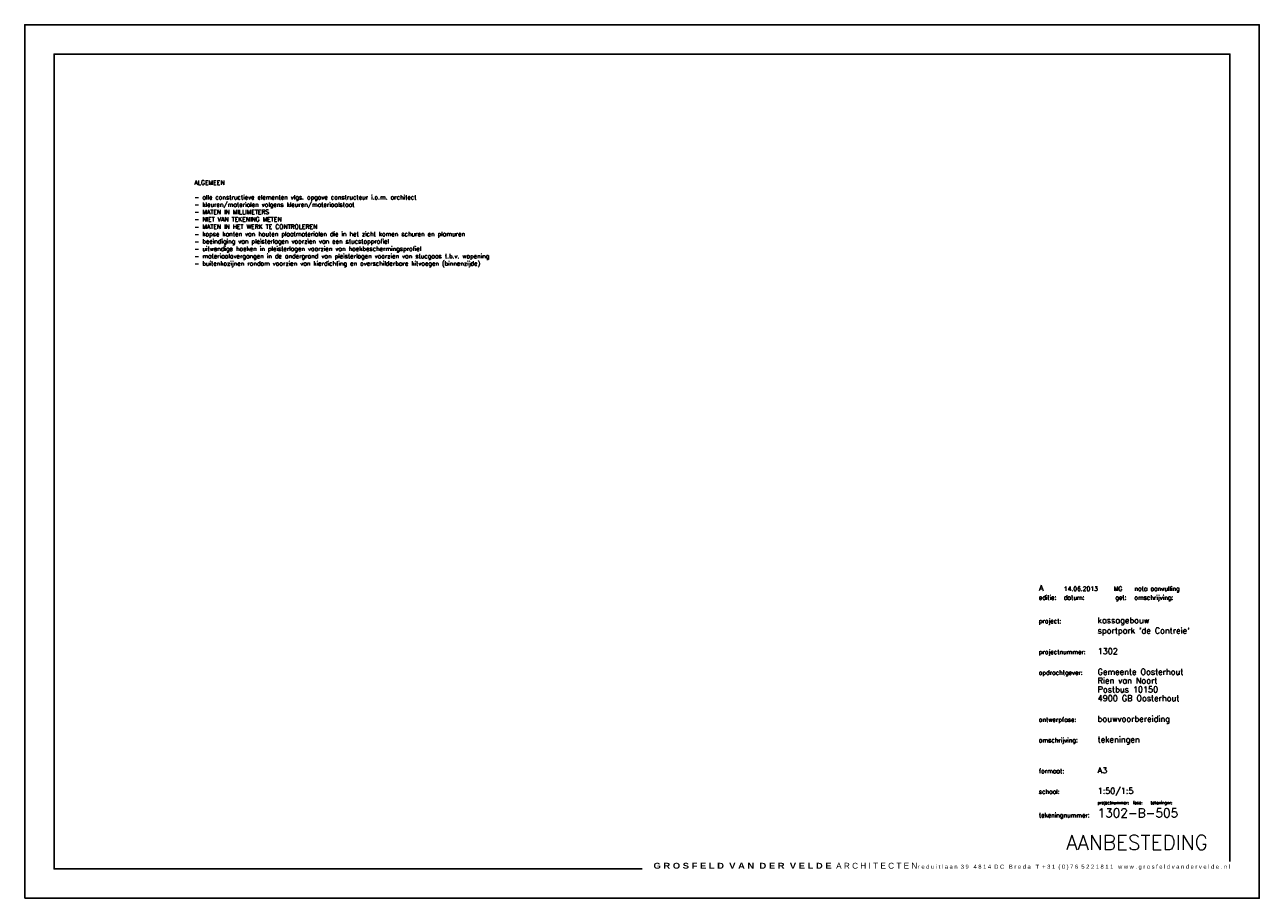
# Paper-space layout 'Voorblad' of a CAD drawing. Header units: millimetres. Extents: x -950 to -530, y 96 to 393.
import ezdxf
from ezdxf.enums import TextEntityAlignment as Align

# ---------------------------------------------------------------- set-up
doc = ezdxf.new("R2010")
doc.units = ezdxf.units.MM
doc.header["$LTSCALE"] = 0.5
doc.layers.add('hulplijn', color=140, linetype='Continuous', plot=False)
for name, color, linetype in [('layout', 7, 'Continuous'), ('tekst 1.0mm', 7, 'Continuous'), ('tekst 1.5mm', 210, 'Continuous'), ('tekst 2.0mm', 211, 'Continuous'), ('tekst 3.0mm', 200, 'Continuous'), ('tekst 5.0mm', 201, 'Continuous')]:
    doc.layers.add(name, color=color, linetype=linetype)
doc.styles.add('1.0mm tekst', font='romans.shx', dxfattribs={"height": 1})
doc.styles.add('1.5mm tekst', font='romans.shx', dxfattribs={"height": 1.5})
doc.styles.add('2.0mm tekst', font='romans.shx', dxfattribs={"height": 2})
doc.styles.add('3.0mm tekst', font='romans.shx', dxfattribs={"height": 3})
doc.styles.add('5.0mm tekst', font='romans.shx', dxfattribs={"height": 5})
doc.styles.add('arial', font='arial.ttf', dxfattribs={"height": 1.4})
doc.styles.add('arialblack', font='ariblk.ttf')

# ---------------------------------------------------------------- blocks, each defined once
blk = doc.blocks.new('*U162')
at = {"layer": 'hulplijn'}
blk.add_lwpolyline([(-420, 0), (0, 0), (0, 297), (-420, 297)], close=True, dxfattribs=at)
at = {"layer": 'layout', "color": 1}
blk.add_lwpolyline([(-10, 12.5), (-10, 287), (-410, 287), (-410, 10), (-210, 10)], dxfattribs=at)
at = {"layer": 'tekst 1.5mm', "insert": (-10, 9.61), "char_height": 1.4, "width": 200, "attachment_point": 9, "style": 'arial'}
blk.add_mtext('r e d u i t l a a n  3 9   4 8 1 4  D C   B r e d a   {\\fArial|b1|i0|c0|p34;T}  + 3 1  ( 0 ) 7 6  5 2 2 1 8 1 1   w w w . g r o s f e l d v a n d e r v e l d e . n l', dxfattribs=at)
at = {"layer": 'tekst 2.0mm', "insert": (-206.1, 12.06), "char_height": 2, "width": 88.7027, "attachment_point": 1, "style": 'arial'}
blk.add_mtext('{\\fArial Black|b0|i0|c0|p34;G R O S F E L D  V A N  D E R  V E L D E}  A R C H I T E C T E N', dxfattribs=at)
blk = doc.blocks.new('*U258')
at = {"layer": 'layout', "color": 252, "style": 'arialblack'}
blk.add_attdef('DATUMIBW', (-66.06, 98), '', height=10, dxfattribs=at)
blk.add_attdef('INBEWERKING', (-70, 3.03), '', height=10, rotation=90, dxfattribs=at)
at = {"layer": 'tekst 1.0mm', "insert": (-45, 20.5), "char_height": 1, "attachment_point": 1, "style": '1.0mm tekst'}
blk.add_mtext_dynamic_manual_height_columns('projectnummer:  fase:    tekeningnr:', width=40, gutter_width=7.5, heights=[0], dxfattribs=at)
at = {"layer": 'tekst 1.5mm', "char_height": 1.5, "attachment_point": 1, "style": '1.5mm tekst'}
for s, insert in [('editie:', (-65, 90.5)), ('datum:', (-56.5, 90.5)), ('get:', (-39, 90.5)), ('omschrijving:', (-32.5, 90.5)), ('project:', (-65, 82.5)), ('projectnummer:', (-65, 72)), ('opdrachtgever:', (-65, 65)), ('ontwerpfase:', (-65, 49)), ('omschrijving:', (-65, 42)), ('formaat:', (-65, 31.5)), ('schaal:', (-65, 24.5)), ('tekeningnummer:', (-65, 16.5))]:
    blk.add_mtext_dynamic_manual_height_columns(s, width=12.4815, gutter_width=7.5, heights=[0], dxfattribs=dict(at, insert=insert))
at = {"layer": 'tekst 1.5mm', "style": '1.5mm tekst'}
for tag, p in [('DATUMA', (-56.5, 92)), ('GETA', (-39.5, 92)), ('OMSCHRA', (-32.5, 92))]:
    blk.add_attdef(tag, p, '', height=1.5, dxfattribs=at)
at = {"layer": 'tekst 2.0mm', "char_height": 2, "attachment_point": 1, "style": '2.0mm tekst'}
for s, width, insert in [('A', 12.4815, (-65, 94)), ('kassagebouw', 40, (-45, 83)), ("sportpark 'de Contreie'", 40, (-45, 79.5)), ('1302', 40, (-45, 72.5)), ('Gemeente Oosterhout', 40, (-45, 65.5)), ('Rien van Noort', 40, (-45, 62.5)), ('Postbus 10150', 40, (-45, 59.5)), ('4900 GB Oosterhout', 40, (-45, 56.5))]:
    blk.add_mtext_dynamic_manual_height_columns(s, width=width, gutter_width=7.5, heights=[0], dxfattribs=dict(at, insert=insert))
at = {"layer": 'tekst 2.0mm', "style": '2.0mm tekst'}
for tag, p in [('ONTWERPFASE', (-45, 47.5)), ('OMSCHRIJVING-REGEL-1', (-45, 40.5)), ('OMSCHRIJVING-REGEL-2', (-45, 37)), ('PAPIERFORMAAT', (-45, 30)), ('SCHAAL', (-45, 23))]:
    blk.add_attdef(tag, p, '', height=2, dxfattribs=at)
at = {"layer": 'tekst 3.0mm', "style": '3.0mm tekst'}
blk.add_attdef('TEKENINGNUMMER', (-45, 15), '', height=3, dxfattribs=at)
at = {"layer": 'tekst 5.0mm', "style": '5.0mm tekst'}
blk.add_attdef('STATUS', text='', height=5, dxfattribs=at).set_placement((-7.5, 2.5), align=Align.BOTTOM_RIGHT)

psp = doc.layouts.new('Voorblad')

# ---------------------------------------------------------------- block references
psp.add_blockref('*U162', (-529.69, 95.75))
ref = psp.add_blockref('*U258', (-539.69, 108.25))
ref.add_attrib('ONTWERPFASE', 'bouwvoorbereiding', (-584.69, 155.75), dxfattribs={"layer": 'tekst 2.0mm', "height": 2, "style": '2.0mm tekst'})
ref.add_attrib('OMSCHRIJVING-REGEL-1', 'tekeningen', (-584.69, 148.75), dxfattribs={"layer": 'tekst 2.0mm', "height": 2, "style": '2.0mm tekst'})
ref.add_attrib('PAPIERFORMAAT', 'A3', (-584.69, 138.25), dxfattribs={"layer": 'tekst 2.0mm', "height": 2, "style": '2.0mm tekst'})
ref.add_attrib('SCHAAL', '1:50/1:5', (-584.69, 131.25), dxfattribs={"layer": 'tekst 2.0mm', "height": 2, "style": '2.0mm tekst'})
ref.add_attrib('TEKENINGNUMMER', '1302-B-505', (-584.69, 123.25), dxfattribs={"layer": 'tekst 3.0mm', "height": 3, "style": '3.0mm tekst'})
ref.add_attrib('STATUS', 'AANBESTEDING', dxfattribs={"layer": 'tekst 5.0mm', "height": 5, "style": '5.0mm tekst'}).set_placement((-547.19, 110.75), align=Align.BOTTOM_RIGHT)
ref.add_attrib('DATUMA', '14.06.2013', (-596.19, 200.25), dxfattribs={"layer": 'tekst 1.5mm', "height": 1.5, "style": '1.5mm tekst'})
ref.add_attrib('GETA', 'MG', (-579.19, 200.25), dxfattribs={"layer": 'tekst 1.5mm', "height": 1.5, "style": '1.5mm tekst'})
ref.add_attrib('OMSCHRA', 'nota aanvulling', (-572.19, 200.25), dxfattribs={"layer": 'tekst 1.5mm', "height": 1.5, "style": '1.5mm tekst'})

# ---------------------------------------------------------------- texts
at = {"layer": 'tekst 1.5mm', "insert": (-891.97, 339.83), "char_height": 1.5, "width": 197.2268, "attachment_point": 1, "style": '1.5mm tekst'}
psp.add_mtext('ALGEMEEN\\P\\P- alle constructieve elementen vlgs. opgave constructeur i.o.m. architect\\P- kleuren/materialen volgens kleuren/materiaalstaat\\P- MATEN IN MILLIMETERS\\P- NIET VAN TEKENING METEN\\P- MATEN IN HET WERK TE CONTROLEREN\\P- kopse kanten van houten plaatmaterialen die in het zicht komen schuren en plamuren\\P- beeindiging van pleisterlagen voorzien van een stucstopprofiel\\P- uitwendige hoeken in pleisterlagen voorzien van hoekbeschermingsprofiel\\P- materiaalovergangen in de ondergrond van pleisterlagen voorzien van stucgaas t.b.v. wapening\\P- buitenkozijnen rondom voorzien van kierdichting en overschilderbare kitvoegen (binnenzijde)\\P{\\C2;\\P\\P\\P }', dxfattribs=at)

doc.saveas('drawing.dxf')
